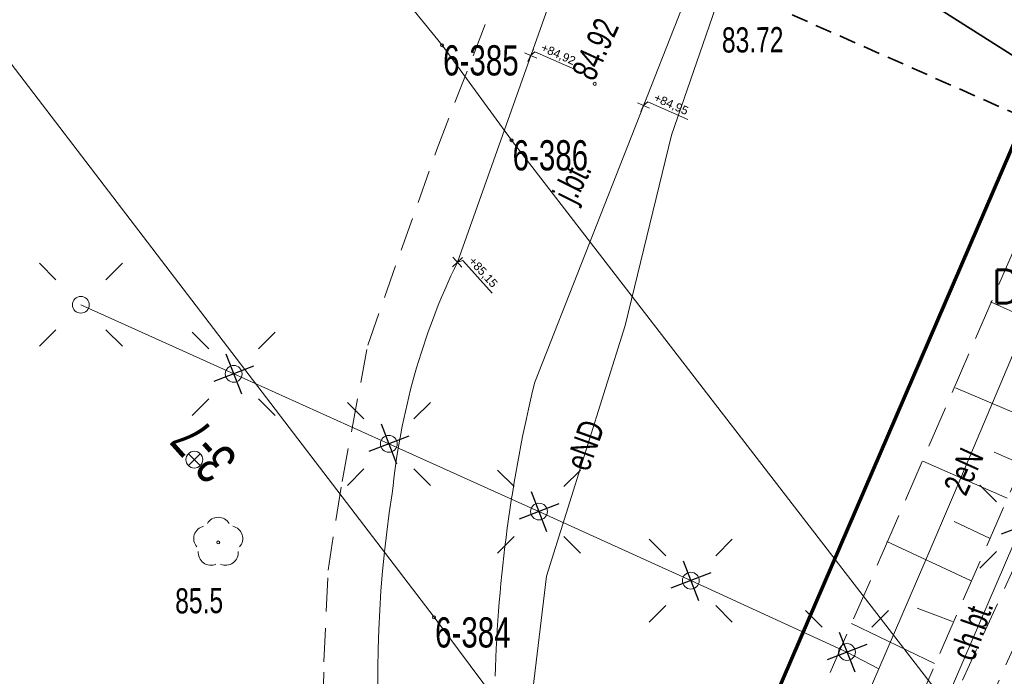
# Model space of a CAD drawing. Header units: metres. Extents: x -1013 to 1493500, y -5789517 to 1032.
# Tile 26 of 66: x -43 to -14, y 11 to 31. Entities that reach past the tile are written whole.
import ezdxf
from ezdxf.xclip import XClip

# ---------------------------------------------------------------- set-up
doc = ezdxf.new("R2010")
doc.units = ezdxf.units.M
doc.header["$MEASUREMENT"] = 0
doc.header["$XCLIPFRAME"] = 0
for name, pattern in [('2_BUBZ02', [1.75, 1.25, -0.5]), ('2_KTCR02', [1.5, 1, -0.5]), ('Przerywana długa', [0.78, 0.5, -0.28])]:
    doc.linetypes.add(name, pattern=pattern)
for name, color, linetype in [('700-L Mapa 1_100 dwg', 7, 'Continuous'), ('711-L Wymiary opisy', 7, 'Continuous'), ('EL-OPIS', 7, 'Continuous')]:
    doc.layers.add(name, color=color, linetype=linetype)
for name, color, linetype, lineweight in [('703-L Płaszczyzny podejścia 2D3', 152, 'Continuous', 30), ('703-L Płaszczyzny podejścia 2D38', 171, 'Continuous', 35), ('709-L Rzędne terenu25', 5, 'Continuous', 13), ('709-L Rzędne terenu85', 1, 'Continuous', 25), ('711-L Wymiary opisy1', 7, 'Continuous', 13), ('711-L Wymiary opisy85', 1, 'Continuous', 25), ('718-L Elementy do rozbiórki85', 1, 'Continuous', 25), ('798-L Zakres inwestycji9', 142, 'Continuous', 70), ('ex_02_DXF_MZ_500_4_07', 9, 'Continuous', 18), ('ex_02_DXF_MZ_500_4_BUBZ_D_L_17', 9, 'Continuous', 18), ('ex_02_DXF_MZ_500_4_Dzialki7', 9, 'Continuous', 18), ('ex_02_DXF_MZ_500_4_EADTD_T_07', 9, 'Continuous', 18), ('ex_02_DXF_MZ_500_4_KTCR_D_L_17', 9, 'Continuous', 18), ('ex_02_DXF_MZ_500_4_KTCR_E_T_17', 9, 'Continuous', 18), ('ex_02_DXF_MZ_500_4_KTJZ_E_T_07', 9, 'Continuous', 18), ('ex_02_DXF_MZ_500_4_KTKR_D_L_07', 9, 'Continuous', 18), ('ex_02_DXF_MZ_500_4_Numery_punktow7', 9, 'Continuous', 18), ('ex_02_DXF_MZ_500_4_OBOP_T_13', 9, 'Continuous', 18), ('ex_02_DXF_MZ_500_4_Punkty7', 9, 'Continuous', 18), ('ex_02_DXF_MZ_500_4_RTPW_T_07', 9, 'Continuous', 18), ('ex_02_DXF_MZ_500_4_RTPW_T_17', 9, 'Continuous', 18), ('ex_02_DXF_MZ_500_4_SUPE_D_L_31', 9, 'Continuous', 18), ('ex_02_DXF_MZ_500_4_SUPE_E_T_31', 9, 'Continuous', 18), ('ex_02_DXF_MZ_500_4_SUSM_D_T_07', 9, 'Continuous', 18), ('ex_02_DXF_MZ_500_4_SUSM_D_T_37', 9, 'Continuous', 18), ('ex_02_DXF_MZ_500_4_SUTK_T_034', 9, 'Continuous', 18)]:
    doc.layers.add(name, color=color, linetype=linetype, lineweight=lineweight)
doc.layers.get('700-L Mapa 1_100 dwg').off()
doc.styles.add('STYL_AUTOMATYCZNY_2', font='Arial.ttf')
doc.styles.add('STYL_AUTOMATYCZNY_4', font='Arial.ttf', dxfattribs={"width": 0.7})
doc.linetypes.add('Linia z krzyżyków', pattern='A,0,[1,88_A.L.03 Sytuacja 1_1001.Shx,S=0.015873,R=0,X=0,Y=0],-2,0', length=2)
doc.dimstyles.new('STYL_AUTOMATYCZNY__1', dxfattribs={"dimtxt": 0.25, "dimasz": 0.095, "dimexe": 0.18, "dimexo": 0.3, "dimgap": 0, "dimtad": 1, "dimzin": 0, "dimdsep": 46, "dimtxsty": 'STYL_AUTOMATYCZNY_2', "dimblk": 'ARROWHEAD_2', "dimblk1": 'ARROWHEAD_2', "dimblk2": 'ARROWHEAD_2', "dimcen": 0.09, "dimclrd": 7, "dimclre": 7, "dimclrt": 1, "dimazin": 0, "dimtfac": 1, "dimtdec": 4, "dimtmove": 0, "dimatfit": 3, "dimfxl": 1, "dimtolj": 1, "dimtzin": 0, "dimarcsym": 0})
doc.dimstyles.new('STYL_AUTOMATYCZNY__2', dxfattribs={"dimtxt": 0.35, "dimasz": 0.095, "dimexe": 0.18, "dimexo": 0.3, "dimgap": 0, "dimtad": 1, "dimzin": 0, "dimdsep": 46, "dimtxsty": 'STYL_AUTOMATYCZNY_2', "dimblk": 'ARROWHEAD_2', "dimblk1": 'ARROWHEAD_2', "dimblk2": 'ARROWHEAD_2', "dimcen": 0.09, "dimclrd": 7, "dimclre": 7, "dimclrt": 1, "dimazin": 0, "dimtfac": 1, "dimtdec": 4, "dimtmove": 0, "dimatfit": 3, "dimfxl": 1, "dimtolj": 1, "dimtzin": 0, "dimarcsym": 0})
doc.dimstyles.new('STYL_AUTOMATYCZNY__3', dxfattribs={"dimtxt": 0.25, "dimasz": 0.183575, "dimexe": 0.18, "dimexo": 0.04, "dimgap": 0, "dimtad": 1, "dimzin": 0, "dimdsep": 46, "dimtxsty": 'STYL_AUTOMATYCZNY_2', "dimblk": 'ARROWHEAD_8', "dimblk1": 'ARROWHEAD_8', "dimblk2": 'ARROWHEAD_8', "dimcen": 0.09, "dimclrd": 7, "dimclre": 7, "dimclrt": 7, "dimazin": 0, "dimtfac": 1, "dimtdec": 4, "dimtmove": 2, "dimatfit": 3, "dimfxl": 1, "dimtolj": 1, "dimtzin": 0, "dimarcsym": 0})

# ---------------------------------------------------------------- blocks, each defined once
blk = doc.blocks.new('*D13')
at = {"layer": '711-L Wymiary opisy1', "color": 7, "linetype": 'Continuous', "lineweight": 13, "transparency": 16777216}
for p, q in [((-6.926, 25.307), (-20.416, -5.138)), ((-7.011, 25.345), (-5.07, 24.485)), ((-6.883, 25.249), (-6.968, 25.365)), ((-6.901, 25.363), (-6.926, 25.307)), ((-20.502, -5.1), (-18.561, -5.96)), ((-20.459, -5.079), (-20.374, -5.196)), ((-20.416, -5.138), (-20.441, -5.194))]:
    blk.add_line(p, q, dxfattribs=at)
at = {"layer": '711-L Wymiary opisy85', "color": 1, "lineweight": 25, "transparency": 16777216, "insert": (-13.891, 9.713), "char_height": 0.25, "attachment_point": 7, "rotation": 66.1008, "style": 'STYL_AUTOMATYCZNY_2'}
blk.add_mtext('\\A1;{\\pql;\\fArial|b0|i0|c238|p0;\\W1.000000;33,30}', dxfattribs=at)
blk = doc.blocks.new('ARROWHEAD_2')
at = {"color": 0, "linetype": 'Continuous', "lineweight": 0}
for p, q in [((0, 0), (-1, 0)), ((-0.38, -0.66), (0.38, 0.66))]:
    blk.add_line(p, q, dxfattribs=at)
blk = doc.blocks.new('*D14')
at = {"layer": '711-L Wymiary opisy1', "color": 7, "linetype": 'Continuous', "lineweight": 13, "transparency": 16777216}
for p, q in [((-6.56, 25.145), (-18.369, -1.506)), ((-6.646, 25.183), (-5.07, 24.485)), ((-6.517, 25.087), (-6.603, 25.203)), ((-6.535, 25.201), (-6.56, 25.145)), ((-18.327, -1.564), (-18.412, -1.447)), ((-18.455, -1.468), (-13.085, -3.847))]:
    blk.add_line(p, q, dxfattribs=at)
at = {"layer": '711-L Wymiary opisy85', "color": 1, "lineweight": 25, "transparency": 16777216, "insert": (-12.684, 11.448), "char_height": 0.25, "attachment_point": 7, "rotation": 66.1008, "style": 'STYL_AUTOMATYCZNY_2'}
blk.add_mtext('\\A1;{\\pql;\\fArial|b0|i0|c238|p0;\\W1.000000;29,15}', dxfattribs=at)
blk = doc.blocks.new('*D17')
at = {"layer": '711-L Wymiary opisy1', "color": 7, "linetype": 'Continuous', "lineweight": 13, "transparency": 16777216}
for p, q in [((-6.194, 24.983), (-9.901, 16.618)), ((-9.901, 16.618), (-15.978, 2.904)), ((-9.987, 16.656), (-0.411, 12.412)), ((-9.859, 16.559), (-9.944, 16.676)), ((-16.064, 2.942), (-6.488, -1.302)), ((-15.936, 2.845), (-16.021, 2.962))]:
    blk.add_line(p, q, dxfattribs=at)
at = {"layer": '711-L Wymiary opisy85', "color": 1, "lineweight": 25, "transparency": 16777216, "insert": (-13.159, 9.389), "char_height": 0.25, "attachment_point": 7, "rotation": 66.1008, "style": 'STYL_AUTOMATYCZNY_2'}
blk.add_mtext('\\A1;{\\pql;\\fArial|b0|i0|c238|p0;\\W1.000000;15,00}', dxfattribs=at)
blk = doc.blocks.new('*D58')
at = {"layer": '711-L Wymiary opisy1', "color": 7, "linetype": 'Continuous', "lineweight": 13, "transparency": 16777216}
for p, q in [((-4.956, 19.895), (-15.084, -2.962)), ((-5.041, 19.933), (-2.957, 19.009)), ((-4.913, 19.837), (-4.998, 19.953)), ((-4.931, 19.951), (-4.956, 19.895)), ((-15.17, -2.924), (-13.085, -3.847)), ((-15.126, -2.903), (-15.041, -3.02)), ((-15.084, -2.962), (-15.109, -3.017))]:
    blk.add_line(p, q, dxfattribs=at)
at = {"layer": '711-L Wymiary opisy85', "color": 1, "lineweight": 25, "transparency": 16777216, "insert": (-10.327, 7.946), "char_height": 0.35, "attachment_point": 7, "rotation": 66.1008, "style": 'STYL_AUTOMATYCZNY_2'}
blk.add_mtext('\\A1;{\\pql;\\fArial|b0|i0|c238|p0;\\W1.000000;25,00}', dxfattribs=at)
blk = doc.blocks.new('*D59')
at = {"layer": '711-L Wymiary opisy1', "color": 7, "linetype": 'Continuous', "lineweight": 13, "transparency": 16777216}
for p, q in [((-23.688, -3.688), (-23.815, -3.738)), ((-23.688, -3.688), (-23.638, -3.815)), ((-23.983, -4.516), (-24.05, -4.396)), ((-23.983, -4.516), (-23.864, -4.449))]:
    blk.add_line(p, q, dxfattribs=at)
blk.add_arc((-18.286, -6.082), 5.908, 156.1008, 164.6316, dxfattribs=at)
at = {"layer": '711-L Wymiary opisy1', "color": 7, "lineweight": 13, "transparency": 16777216, "insert": (-25.573, -3.532), "char_height": 0.25, "attachment_point": 7, "rotation": 336.1008, "style": 'STYL_AUTOMATYCZNY_2'}
blk.add_mtext('\\A1;{\\pql;\\fArial|b0|i0|c238|p0;\\W1.000000;8,53°/15%}', dxfattribs=at)
blk = doc.blocks.new('ARROWHEAD_8')
at = {"color": 0, "linetype": 'Continuous', "lineweight": 0}
blk.add_line((0, 0), (-1, 0), dxfattribs=at)
at = {"color": 0, "linetype": 'Continuous', "lineweight": 0, "flags": 128}
blk.add_lwpolyline([(-0.525, 0.525), (0, 0), (-0.525, -0.525)], dxfattribs=at)
blk = doc.blocks.new('*D61')
at = {"layer": '711-L Wymiary opisy1', "color": 7, "linetype": 'Continuous', "lineweight": 13, "transparency": 16777216}
for p, q in [((-9.682, 27.468), (-9.815, 27.437)), ((-9.682, 27.468), (-9.651, 27.335)), ((-10.088, 26.709), (-10.136, 26.836)), ((-10.088, 26.709), (-9.96, 26.757))]:
    blk.add_line(p, q, dxfattribs=at)
blk.add_arc((-4.796, 24.363), 5.789, 147.57, 156.1008, dxfattribs=at)
at = {"layer": '711-L Wymiary opisy1', "color": 7, "lineweight": 13, "transparency": 16777216, "insert": (-11.672, 27.587), "char_height": 0.25, "attachment_point": 7, "rotation": 336.1008, "style": 'STYL_AUTOMATYCZNY_2'}
blk.add_mtext('\\A1;{\\pql;\\fArial|b0|i0|c238|p0;\\W1.000000;8,53°/15%}', dxfattribs=at)
blk = doc.blocks.new('Rysunek_1_4', base_point=(-51.91, -72.413))
at = {"layer": 'ex_02_DXF_MZ_500_4_07', "color": 9, "linetype": 'Continuous', "lineweight": 18}
for p, q in [((-38.219, 17.765), (-37.866, 18.119)), ((-37.866, 17.765), (-38.219, 18.119))]:
    blk.add_line(p, q, dxfattribs=at)
blk.add_circle((-38.043, 17.942), 0.25, dxfattribs=at)
at = {"layer": 'ex_02_DXF_MZ_500_4_BUBZ_D_L_17', "color": 9, "linetype": '2_BUBZ02', "lineweight": 18}
for p, q in [((-17.546, 15.132), (-11.281, 29.568)), ((-22.82, -3.876), (-9.558, 26.527)), ((-24.714, -1.229), (-17.546, 15.132))]:
    blk.add_line(p, q, dxfattribs=at)
at = {"layer": 'ex_02_DXF_MZ_500_4_BUBZ_D_L_17', "color": 9, "linetype": 'Continuous', "lineweight": 18}
for p, q in [((-11.736, 21.474), (-14.317, 22.649)), ((-12.895, 19.03), (-15.355, 20.086)), ((-13.329, 17.784), (-14.2, 18.169)), ((-13.816, 16.792), (-16.328, 17.899)), ((-14.319, 15.596), (-15.395, 16.1)), ((-14.889, 14.331), (-17.401, 15.506)), ((-15.442, 13.118), (-16.501, 13.519)), ((-15.979, 11.871), (-18.457, 13.063))]:
    blk.add_line(p, q, dxfattribs=at)
at = {"layer": 'ex_02_DXF_MZ_500_4_Dzialki7', "color": 9, "linetype": 'Continuous', "lineweight": 18}
for p, q in [((-62.15, 54.133), (-30.9, 13.243)), ((-42.33, 44.713), (-30.66, 30.293)), ((-30.66, 30.293), (-28.59, 27.463)), ((-28.59, 27.463), (-4.54, -3.697)), ((-30.9, 13.243), (13.78, -46.247))]:
    blk.add_line(p, q, dxfattribs=at)
at = {"layer": 'ex_02_DXF_MZ_500_4_KTCR_D_L_17', "color": 9, "linetype": '2_KTCR02', "lineweight": 18}
for p, q in [((-30.817, 27.184), (-29, 31.887)), ((-32.876, 21.359), (-30.817, 27.184)), ((-33.638, 17.293), (-32.876, 21.359)), ((-11.616, 19.106), (-15.508, 10.574)), ((-34.059, 14.65), (-33.638, 17.293)), ((-34.18, 11.919), (-34.059, 14.65)), ((-20.617, -3.226), (-12.593, 14.629)), ((-34.24, 9.108), (-34.18, 11.919))]:
    blk.add_line(p, q, dxfattribs=at)
at = {"layer": 'ex_02_DXF_MZ_500_4_KTKR_D_L_07', "color": 9, "linetype": 'Continuous', "lineweight": 18}
for p, q in [((-30.203, 23.828), (-25.08, 38.283)), ((-27.898, 20.254), (-22.317, 34.444))]:
    blk.add_line(p, q, dxfattribs=at)
for centre, radius, start, end in [((-11.812, 14.927), 20.432, 154.176, 174.3656), ((13.44, 10.235), 42.535, 166.376, 178.3162), ((2.487, 11.454), 35.063, 171.0099, 201.4091)]:
    blk.add_arc(centre, radius, start, end, dxfattribs=at)
at = {"layer": 'ex_02_DXF_MZ_500_4_OBOP_T_13', "color": 9, "linetype": 'Continuous', "lineweight": 18}
blk.add_circle((-37.331, 15.474), 0.045, dxfattribs=at)
for centre, start, end in [((-37.331, 15.849), 30.1401, 149.8599), ((-37.688, 15.59), 102.1445, 221.86), ((-36.975, 15.59), 318.14, 77.8555), ((-37.552, 15.171), 174.1482, 293.8542), ((-37.111, 15.171), 246.1458, 5.8518)]:
    blk.add_arc(centre, 0.375, start, end, dxfattribs=at)
at = {"layer": 'ex_02_DXF_MZ_500_4_Punkty7', "color": 9, "linetype": 'Continuous', "lineweight": 18}
for centre in [(-30.66, 30.293), (-28.59, 27.463), (-30.9, 13.243)]:
    blk.add_circle(centre, 0.045, dxfattribs=at)
at = {"layer": 'ex_02_DXF_MZ_500_4_RTPW_T_17', "color": 9, "linetype": 'Continuous', "lineweight": 18}
blk.add_circle((-26.11, 29.143), 0.045, dxfattribs=at)
at = {"layer": 'ex_02_DXF_MZ_500_4_SUPE_D_L_31', "color": 9, "linetype": 'Continuous', "lineweight": 18}
for p, q in [((-23.819, 27.613), (-21.84, 33.357)), ((-25.2, 21.943), (-23.819, 27.613)), ((-41.425, 22.559), (-36.87, 20.5)), ((-15.384, 16.951), (-13.043, 22.518)), ((-27.547, 14.466), (-25.2, 21.943)), ((-36.87, 20.5), (-32.245, 18.413)), ((-32.245, 18.413), (-27.771, 16.394)), ((-16.269, 14.885), (-15.384, 16.951)), ((-27.771, 16.394), (-23.246, 14.336)), ((-17.717, 5.954), (-13.397, 15.945)), ((-17.637, 11.705), (-16.269, 14.885)), ((-28.228, 8.83), (-27.547, 14.466)), ((-23.246, 14.336), (-18.591, 12.208)), ((-18.591, 12.208), (-17.637, 11.705)), ((-18.424, 9.909), (-17.637, 11.705))]:
    blk.add_line(p, q, dxfattribs=at)
at = {"layer": 'ex_02_DXF_MZ_500_4_SUSM_D_T_07', "color": 9, "linetype": 'Continuous', "lineweight": 18}
for p, q in [((-42.168, 23.301), (-42.663, 23.796)), ((-40.683, 23.301), (-40.188, 23.796)), ((-42.168, 21.816), (-42.663, 21.321)), ((-40.683, 21.816), (-40.188, 21.321)), ((-37.613, 21.243), (-38.108, 21.738)), ((-36.128, 21.243), (-35.633, 21.738)), ((-37.613, 19.758), (-38.108, 19.263)), ((-36.128, 19.758), (-35.633, 19.263)), ((-32.988, 19.155), (-33.483, 19.65)), ((-31.503, 19.155), (-31.008, 19.65)), ((-32.988, 17.67), (-33.483, 17.175)), ((-31.503, 17.67), (-31.008, 17.175)), ((-28.513, 17.137), (-29.008, 17.632)), ((-27.028, 17.137), (-26.533, 17.632)), ((-14.139, 16.688), (-14.634, 17.183)), ((-28.513, 15.652), (-29.008, 15.157)), ((-27.028, 15.652), (-26.533, 15.157)), ((-23.988, 15.078), (-24.483, 15.573)), ((-22.503, 15.078), (-22.009, 15.573)), ((-14.139, 15.203), (-14.634, 14.708)), ((-23.988, 13.593), (-24.483, 13.098)), ((-22.503, 13.593), (-22.009, 13.098)), ((-19.333, 12.951), (-19.828, 13.446)), ((-17.848, 12.951), (-17.353, 13.446))]:
    blk.add_line(p, q, dxfattribs=at)
at = {"layer": 'ex_02_DXF_MZ_500_4_SUSM_D_T_37', "color": 9, "linetype": 'Continuous', "lineweight": 18}
for centre in [(-41.425, 22.559), (-36.87, 20.5), (-32.245, 18.413), (-27.771, 16.394), (-23.246, 14.336), (-18.591, 12.208)]:
    blk.add_circle(centre, 0.25, dxfattribs=at)
at = {"layer": 'ex_02_DXF_MZ_500_4_EADTD_T_07', "color": 9, "linetype": 'Continuous', "lineweight": 18, "insert": (-36.695, 17.986), "char_height": 1.25, "attachment_point": 7, "rotation": 131.9026, "style": 'STYL_AUTOMATYCZNY_4'}
blk.add_mtext('\\A1;{\\pql;\\fArial|b0|i0|c238|p0;\\W0.700000;3-7}', dxfattribs=at)
at = {"layer": 'ex_02_DXF_MZ_500_4_KTCR_E_T_17', "color": 9, "linetype": 'Continuous', "lineweight": 18, "insert": (-15.159, 12.027), "char_height": 0.75, "attachment_point": 4, "rotation": 70.6924, "style": 'STYL_AUTOMATYCZNY_4'}
blk.add_mtext('\\A1;{\\pql;\\fArial|b0|i0|c238|p0;\\W0.700000;ch.bt.}', dxfattribs=at)
at = {"layer": 'ex_02_DXF_MZ_500_4_KTJZ_E_T_07', "color": 9, "linetype": 'Continuous', "lineweight": 18, "insert": (-26.509, 25.436), "char_height": 0.75, "attachment_point": 7, "rotation": 63.3905, "style": 'STYL_AUTOMATYCZNY_4'}
blk.add_mtext('\\A1;{\\pql;\\fArial|b0|i0|c238|p0;\\W0.700000;j.bt.}', dxfattribs=at)
at = {"layer": 'ex_02_DXF_MZ_500_4_Numery_punktow7', "color": 9, "linetype": 'Continuous', "lineweight": 18, "char_height": 0.9, "attachment_point": 1, "style": 'STYL_AUTOMATYCZNY_4'}
for s, insert in [('\\A1;{\\pql;\\fArial|b0|i0|c238|p0;\\W0.700000;6-385}', (-30.627, 30.293)), ('\\A1;{\\pql;\\fArial|b0|i0|c238|p0;\\W0.700000;6-386}', (-28.557, 27.463)), ('\\A1;{\\pql;\\fArial|b0|i0|c238|p0;\\W0.700000;6-384}', (-30.867, 13.243))]:
    blk.add_mtext(s, dxfattribs=dict(at, insert=insert))
at = {"layer": 'ex_02_DXF_MZ_500_4_RTPW_T_07', "color": 9, "linetype": 'Continuous', "lineweight": 18, "insert": (-38.616, 14.108), "char_height": 0.75, "attachment_point": 1, "rotation": 0.4031, "style": 'STYL_AUTOMATYCZNY_4'}
blk.add_mtext('\\A1;{\\pql;\\fArial|b0|i0|c238|p0;\\W0.700000;85.5}', dxfattribs=at)
at = {"layer": 'ex_02_DXF_MZ_500_4_RTPW_T_17', "color": 9, "linetype": 'Continuous', "lineweight": 18, "insert": (-26.125, 29.183), "char_height": 0.75, "attachment_point": 7, "rotation": 65.3882, "style": 'STYL_AUTOMATYCZNY_4'}
blk.add_mtext('\\A1;{\\pql;\\fArial|b0|i0|c238|p0;\\W0.700000;84.92}', dxfattribs=at)
at = {"layer": 'ex_02_DXF_MZ_500_4_SUPE_E_T_31', "color": 9, "linetype": 'Continuous', "lineweight": 18, "char_height": 0.75, "attachment_point": 4, "style": 'STYL_AUTOMATYCZNY_4'}
for s, insert, rotation in [('\\A1;{\\pql;\\fArial|b0|i0|c238|p0;\\W0.700000;eND }', (-26.645, 17.683), 70.2631), ('\\A1;{\\pql;\\fArial|b0|i0|c238|p0;\\W0.700000;2eN }', (-15.389, 16.977), 65.5731)]:
    blk.add_mtext(s, dxfattribs=dict(at, insert=insert, rotation=rotation))
at = {"layer": 'ex_02_DXF_MZ_500_4_SUTK_T_034', "color": 9, "linetype": 'Continuous', "lineweight": 18, "insert": (-22.322, 30.824), "char_height": 0.75, "attachment_point": 1, "rotation": 0.4031, "style": 'STYL_AUTOMATYCZNY_4'}
blk.add_mtext('\\A1;{\\pql;\\fArial|b0|i0|c238|p0;\\W0.700000;83.72}', dxfattribs=at)

msp = doc.modelspace()

# ---------------------------------------------------------------- linework, layer by layer
at = {"layer": '703-L Płaszczyzny podejścia 2D3', "color": 152, "linetype": 'Continuous', "lineweight": 30}
msp.add_circle((8.2273, 10.355), 1021.6593, dxfattribs=at)
at = {"layer": '703-L Płaszczyzny podejścia 2D38', "color": 171, "linetype": 'Continuous', "lineweight": 35}
msp.add_line((-4.7955, 24.3632), (-336.8033, 235.3053), dxfattribs=at)
at = {"layer": '703-L Płaszczyzny podejścia 2D38', "color": 171, "linetype": 'Przerywana długa', "lineweight": 35}
msp.add_line((-4.7955, 24.3632), (-360.4425, 181.9583), dxfattribs=at)
at = {"layer": '709-L Rzędne terenu25', "color": 5, "linetype": 'Continuous', "lineweight": 13}
for p, q in [((-28.2023, 30.0701), (-27.8365, 29.9081)), ((-28.1004, 29.8063), (-27.9384, 30.172)), ((-28.0194, 29.9891), (-27.8901, 30.0959)), ((-27.8901, 30.0959), (-26.694, 29.5659)), ((-24.8384, 28.5795), (-24.4727, 28.4175)), ((-24.7365, 28.3156), (-24.5745, 28.6814)), ((-24.6555, 28.4985), (-24.5262, 28.6053)), ((-24.5262, 28.6053), (-23.3301, 28.0753)), ((-30.3514, 23.6933), (-30.0551, 23.962)), ((-30.3376, 23.9758), (-30.0689, 23.6795)), ((-30.2033, 23.8277), (-30.0418, 23.8729)), ((-30.0418, 23.8729), (-29.163, 22.9038))]:
    msp.add_line(p, q, dxfattribs=at)
at = {"layer": '718-L Elementy do rozbiórki85', "color": 1, "linetype": 'Continuous', "lineweight": 25}
for p, q in [((-37.0995, 21.0942), (-36.6413, 19.9068)), ((-36.2767, 20.7296), (-37.4641, 20.2714)), ((-32.4745, 19.0066), (-32.0163, 17.8191)), ((-31.6516, 18.6419), (-32.8391, 18.1837)), ((-27.9999, 16.9878), (-27.5417, 15.8004)), ((-27.1771, 16.6232), (-28.3645, 16.165)), ((-12.8028, 16.1743), (-13.9902, 15.7161)), ((-23.4751, 14.9295), (-23.0169, 13.742)), ((-22.6523, 14.5649), (-23.8397, 14.1066)), ((-18.8198, 12.802), (-18.3615, 11.6146)), ((-17.9969, 12.4374), (-19.1844, 11.9792))]:
    msp.add_line(p, q, dxfattribs=at)
at = {"layer": '798-L Zakres inwestycji9', "color": 142, "linetype": 'Linia z krzyżyków', "lineweight": 70}
msp.add_lwpolyline([(-11.8075, 31.551), (35.1463, 11.302), (17.379, -29.8973), (8.5903, -26.1071), (-4.6197, -20.1771), (-29.4088, -9.2634)], close=True, dxfattribs=at)

# ---------------------------------------------------------------- block references
at = {"layer": '700-L Mapa 1_100 dwg', "color": 52, "linetype": 'Continuous', "lineweight": 25}
ref = msp.add_blockref('Rysunek_1_4', (-51.9097, -72.4133), dxfattribs=at)
XClip(ref).set_block_clipping_path([(-454.4097296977, -337.82710067), (350.5902703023, 193.0005136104)])

# ---------------------------------------------------------------- texts
at = {"layer": '709-L Rzędne terenu85', "color": 1, "lineweight": 25, "char_height": 0.25, "attachment_point": 7, "style": 'STYL_AUTOMATYCZNY_2'}
for s, insert, rotation in [('\\A1;{\\pql;\\fArial|b0|i0|c238|p0;\\W1.000000;+84,92}', (-27.7555, 30.0909), 336.10081), ('\\A1;{\\pql;\\fArial|b0|i0|c238|p0;\\W1.000000;+84,95}', (-24.3916, 28.6003), 336.10081), ('\\A1;{\\pql;\\fArial|b0|i0|c238|p0;\\W1.000000;+85,15}', (-29.9208, 23.8139), 312.20162)]:
    msp.add_mtext(s, dxfattribs=dict(at, insert=insert, rotation=rotation))
at = {"layer": 'EL-OPIS', "insert": (-14.2999, 23.6026), "char_height": 1, "attachment_point": 1}
msp.add_mtext('{\\Fsimplex|c238;Do semafora 1}', dxfattribs=at)

# ---------------------------------------------------------------- dimensions: what is measured, and where the dimension line sits
at = {"layer": '711-L Wymiary opisy', "color": 7, "linetype": 'Continuous', "lineweight": 13}
for base, center, p1, p2, picture, middle in [((-9.8993, 27.0958), (-4.7955, 24.3632), (-360.4425, 181.9583), (-56.0049, 56.8993), '*D61', (-10.8957, 27.3794)), ((-23.8512, -4.0963), (-18.2863, -6.0816), (-397.5726, 98.1664), (-373.9333, 151.5134), '*D59', (-24.7964, -3.7394))]:
    dim = msp.add_angular_dim_3p(base=base, center=center, p1=p1, p2=p2, text='8,53°/15%', dimstyle='STYL_AUTOMATYCZNY__3', dxfattribs=at)
    dim.commit()
    dim.dimension.update_dxf_attribs({"geometry": picture, "text_midpoint": middle, "dimtype": 165, "text_rotation": 336.10081})
for base, p1, p2, dimstyle, picture, middle in [((-20.4165, -5.1377), (-4.7955, 24.3632), (-18.2863, -6.0816), 'STYL_AUTOMATYCZNY__1', '*D13', (-13.8352, 10.1463)), ((-18.3695, -1.5056), (-4.7955, 24.3632), (-12.8108, -3.9687), 'STYL_AUTOMATYCZNY__1', '*D14', (-12.6289, 11.8813)), ((-15.9781, 2.9037), (-0.137, 12.2908), (-6.2139, -1.4231), 'STYL_AUTOMATYCZNY__1', '*D17', (-13.1038, 9.8222)), ((-15.0839, -2.9615), (-2.6826, 18.8878), (-12.8108, -3.9687), 'STYL_AUTOMATYCZNY__2', '*D58', (-10.2495, 8.5529))]:
    dim = msp.add_linear_dim(base=base, p1=p1, p2=p2, angle=246.10081, dimstyle=dimstyle, dxfattribs=at)
    dim.commit()
    dim.dimension.update_dxf_attribs({"geometry": picture, "text_midpoint": middle, "dimtype": 160, "text_rotation": 66.10081})

doc.saveas('drawing.dxf')
